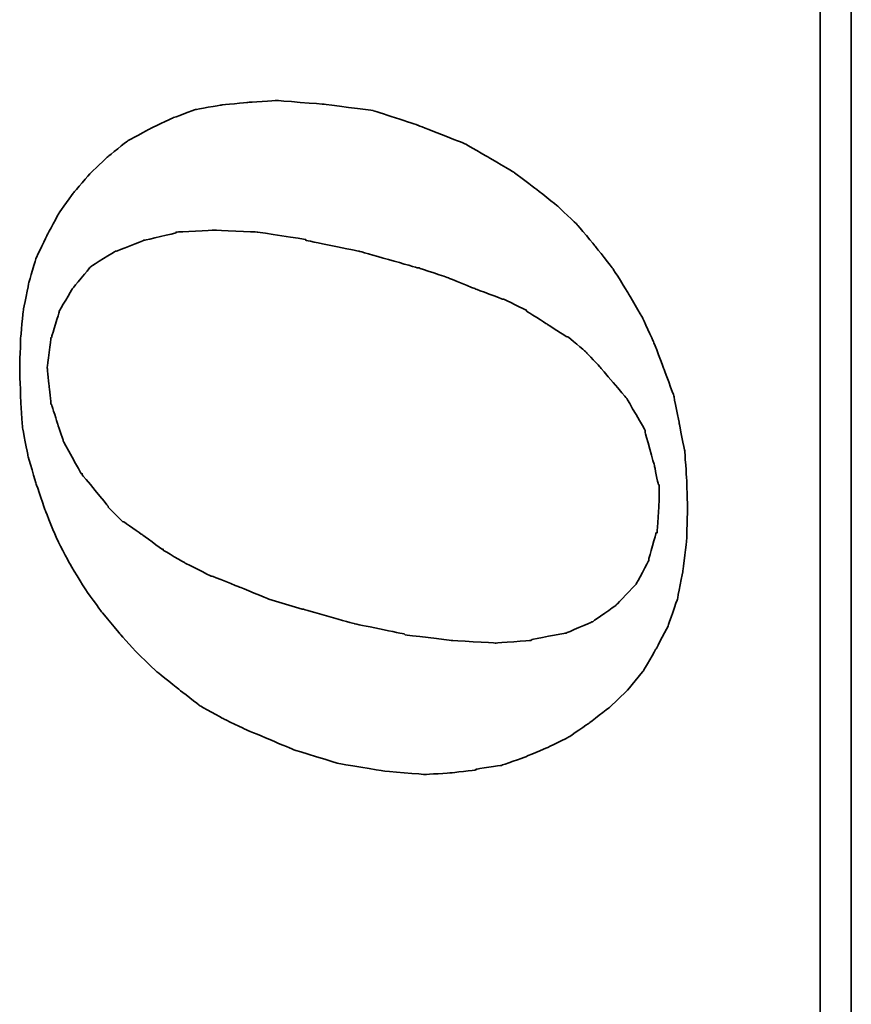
# Model space of a CAD drawing. Header units: millimetres. Extents: x 28 to 227, y 57 to 169.
# Tile 36 of 54: x 145.91 to 148.48, y 113.96 to 117. Entities that reach past the tile are written whole.
import ezdxf

# ---------------------------------------------------------------- set-up
doc = ezdxf.new("R2010")
doc.units = ezdxf.units.MM
doc.layers.add('DIM', color=4, linetype='CONTINUOUS')
doc.layers.add('layer 1', color=7, linetype='CONTINUOUS')

# ---------------------------------------------------------------- blocks, each defined once
blk = doc.blocks.new('TBI MOTION logo(完整正式版)')
at = {"layer": 'layer 1', "color": 22, "lineweight": 35}
for points, knots in [([(-11.34375, -6.98375), (-11.34375, -6.98375), (-10.91375, -7.43875), (-10.91375, -7.43875), (-10.91375, -7.43875), (-10.91375, -7.43875), (-10.38625, -7.87125), (-10.38625, -7.87125), (-10.38625, -7.87125), (-10.38625, -7.87125), (-9.81125, -8.20375), (-9.81125, -8.20375), (-9.81125, -8.20375), (-9.81125, -8.20375), (-9.21125, -8.51875), (-9.21125, -8.51875), (-9.21125, -8.51875), (-9.21125, -8.51875), (-8.51625, -8.75875), (-8.51625, -8.75875), (-8.51625, -8.75875), (-8.51625, -8.75875), (-7.77125, -8.90375), (-7.77125, -8.90375), (-7.77125, -8.90375), (-7.77125, -8.90375), (-6.97875, -8.99875), (-6.97875, -8.99875), (-6.97875, -8.99875), (-6.97875, -8.99875), (-6.14125, -9.02375), (-6.14125, -9.02375), (-6.14125, -9.02375), (-6.14125, -9.02375), (-5.37125, -8.99875), (-5.37125, -8.99875), (-5.37125, -8.99875), (-5.37125, -8.99875), (-4.65375, -8.94875), (-4.65375, -8.94875), (-4.65375, -8.94875), (-4.65375, -8.94875), (-3.93375, -8.80625), (-3.93375, -8.80625), (-3.93375, -8.80625), (-3.93375, -8.80625), (-3.21375, -8.66375), (-3.21375, -8.66375), (-3.21375, -8.66375), (-3.21375, -8.66375), (-2.49375, -8.39875), (-2.49375, -8.39875), (-2.49375, -8.39875), (-2.49375, -8.39875), (-1.79875, -8.13375), (-1.79875, -8.13375), (-1.79875, -8.13375), (-1.79875, -8.13375), (-1.17375, -7.84375), (-1.17375, -7.84375), (-1.17375, -7.84375), (-1.17375, -7.84375), (-0.52375, -7.46375), (-0.52375, -7.46375), (-0.52375, -7.46375), (-0.52375, -7.46375), (0.10124, -7.07875), (0.10124, -7.07875), (0.10124, -7.07875), (0.10124, -7.07875), (0.67625, -6.62375), (0.67625, -6.62375), (0.67625, -6.62375), (0.67625, -6.62375), (1.24874, -6.14375), (1.24874, -6.14375), (1.24874, -6.14375), (1.24874, -6.14375), (1.72874, -5.64125), (1.72874, -5.64125), (1.72874, -5.64125), (1.72874, -5.64125), (2.18624, -5.06375), (2.18624, -5.06375), (2.18624, -5.06375), (2.18624, -5.06375), (2.61625, -4.48874), (2.61625, -4.48874), (2.61625, -4.48874), (2.61625, -4.48874), (3.00125, -3.83874), (3.00125, -3.83874), (3.00125, -3.83874), (3.00125, -3.83874), (3.36124, -3.21374), (3.36124, -3.21374), (3.36124, -3.21374), (3.36124, -3.21374), (3.84374, -1.99125), (3.84374, -1.99125), (3.84374, -1.99125), (3.84374, -1.99125), (4.22625, -0.81875), (4.22625, -0.81875), (4.22625, -0.81875), (4.22625, -0.81875), (4.39125, 0.45624), (4.39125, 0.45624), (4.39125, 0.45624), (4.39125, 0.45624), (4.48874, 1.70124), (4.48874, 1.70124), (4.48874, 1.70124), (4.48874, 1.70124), (4.43874, 2.44625), (4.43874, 2.44625), (4.43874, 2.44625), (4.43874, 2.44625), (4.36874, 3.14125), (4.36874, 3.14125), (4.36874, 3.14125), (4.36874, 3.14125), (4.25125, 3.81125), (4.25125, 3.81125), (4.25125, 3.81125), (4.25125, 3.81125), (4.03124, 4.41125), (4.03124, 4.41125), (4.03124, 4.41125), (4.03124, 4.41125), (3.74374, 5.01125), (3.74374, 5.01125), (3.74374, 5.01125), (3.74374, 5.01125), (3.43124, 5.58875), (3.43124, 5.58875), (3.43124, 5.58875), (3.43124, 5.58875), (3.02625, 6.09125), (3.02625, 6.09125), (3.02625, 6.09125), (3.02625, 6.09125), (2.59374, 6.54875), (2.59374, 6.54875), (2.59374, 6.54875), (2.59374, 6.54875), (2.09124, 6.98125), (2.09124, 6.98125), (2.09124, 6.98125), (2.09124, 6.98125), (1.56124, 7.36625), (1.56124, 7.36625), (1.56124, 7.36625), (1.56124, 7.36625), (0.98624, 7.67625), (0.98624, 7.67625), (0.98624, 7.67625), (0.98624, 7.67625), (0.38624, 7.96375), (0.38624, 7.96375), (0.38624, 7.96375), (0.38624, 7.96375), (-0.25875, 8.15625), (-0.25875, 8.15625), (-0.25875, 8.15625), (-0.25875, 8.15625), (-0.98125, 8.30125), (-0.98125, 8.30125), (-0.98125, 8.30125), (-0.98125, 8.30125), (-1.70124, 8.37125), (-1.70124, 8.37125), (-1.70124, 8.37125), (-1.70124, 8.37125), (-2.49375, 8.39624), (-2.49375, 8.39624), (-2.49375, 8.39624), (-2.49375, 8.39624), (-3.28625, 8.37125), (-3.28625, 8.37125), (-3.28625, 8.37125), (-3.28625, 8.37125), (-4.05125, 8.32125), (-4.05125, 8.32125), (-4.05125, 8.32125), (-4.05125, 8.32125), (-4.77375, 8.18125), (-4.77375, 8.18125), (-4.77375, 8.18125), (-4.77375, 8.18125), (-5.51625, 7.96375), (-5.51625, 7.96375), (-5.51625, 7.96375), (-5.51625, 7.96375), (-6.21125, 7.72625), (-6.21125, 7.72625), (-6.21125, 7.72625), (-6.21125, 7.72625), (-6.92875, 7.43625), (-6.92875, 7.43625), (-6.92875, 7.43625), (-6.92875, 7.43625), (-7.57875, 7.10125), (-7.57875, 7.10125), (-7.57875, 7.10125), (-7.57875, 7.10125), (-8.24875, 6.69125), (-8.24875, 6.69125), (-8.24875, 6.69125), (-8.24875, 6.69125), (-8.84875, 6.26125), (-8.84875, 6.26125), (-8.84875, 6.26125), (-8.84875, 6.26125), (-9.42625, 5.78125), (-9.42625, 5.78125), (-9.42625, 5.78125), (-9.42625, 5.78125), (-9.95375, 5.30125), (-9.95375, 5.30125), (-9.95375, 5.30125), (-9.95375, 5.30125), (-10.43375, 4.79624), (-10.43375, 4.79624), (-10.43375, 4.79624), (-10.43375, 4.79624), (-10.88875, 4.22125), (-10.88875, 4.22125), (-10.88875, 4.22125), (-10.88875, 4.22125), (-11.29875, 3.69375), (-11.29875, 3.69375), (-11.29875, 3.69375), (-11.29875, 3.69375), (-11.63375, 3.09125), (-11.63375, 3.09125), (-11.63375, 3.09125), (-11.63375, 3.09125), (-11.91875, 2.49625), (-11.91875, 2.49625), (-11.91875, 2.49625), (-11.91875, 2.49625), (-12.44875, 1.24625), (-12.44875, 1.24625), (-12.44875, 1.24625), (-12.44875, 1.24625), (-12.80875, 0.06874), (-12.80875, 0.06874), (-12.80875, 0.06874), (-12.80875, 0.06874), (-12.99875, -1.07875), (-12.99875, -1.07875), (-12.99875, -1.07875), (-12.99875, -1.07875), (-13.09375, -2.18375), (-13.09375, -2.18375), (-13.09375, -2.18375), (-13.09375, -2.18375), (-13.04875, -2.85375), (-13.04875, -2.85375), (-13.04875, -2.85375), (-13.04875, -2.85375), (-12.97375, -3.50375), (-12.97375, -3.50375), (-12.97375, -3.50375), (-12.97375, -3.50375), (-12.95375, -3.50375), (-12.95375, -3.50375), (-12.95375, -3.50375), (-12.95375, -3.50375), (-12.85375, -4.17375), (-12.85375, -4.17375), (-12.85375, -4.17375), (-12.85375, -4.17375), (-12.63875, -4.77624), (-12.63875, -4.77624), (-12.63875, -4.77624), (-12.63875, -4.77624), (-12.39875, -5.35125), (-12.39875, -5.35125), (-12.39875, -5.35125), (-12.39875, -5.35125), (-12.11375, -5.92875), (-12.11375, -5.92875), (-12.11375, -5.92875), (-12.11375, -5.92875), (-11.75375, -6.45375), (-11.75375, -6.45375), (-11.75375, -6.45375), (-11.75375, -6.45375), (-11.34375, -6.98375), (-11.34375, -6.98375)], [0, 0, 0, 0, 0.01369863, 0.01369863, 0.01369863, 0.01369864, 0.02739726, 0.02739726, 0.02739726, 0.02739727, 0.04109589, 0.04109589, 0.04109589, 0.0410959, 0.05479452, 0.05479452, 0.05479452, 0.05479453, 0.06849315, 0.06849315, 0.06849315, 0.06849316, 0.08219178, 0.08219178, 0.08219178, 0.08219179, 0.09589041, 0.09589041, 0.09589041, 0.09589042, 0.10958904, 0.10958904, 0.10958904, 0.10958905, 0.12328767, 0.12328767, 0.12328767, 0.12328768, 0.1369863, 0.1369863, 0.1369863, 0.13698631, 0.15068493, 0.15068493, 0.15068493, 0.15068494, 0.16438356, 0.16438356, 0.16438356, 0.16438357, 0.17808219, 0.17808219, 0.17808219, 0.1780822, 0.19178082, 0.19178082, 0.19178082, 0.19178083, 0.20547945, 0.20547945, 0.20547945, 0.20547946, 0.21917808, 0.21917808, 0.21917808, 0.21917809, 0.23287671, 0.23287671, 0.23287671, 0.23287672, 0.24657534, 0.24657534, 0.24657534, 0.24657535, 0.26027397, 0.26027397, 0.26027397, 0.26027398, 0.2739726, 0.2739726, 0.2739726, 0.27397261, 0.28767123, 0.28767123, 0.28767123, 0.28767124, 0.30136986, 0.30136986, 0.30136986, 0.30136987, 0.31506849, 0.31506849, 0.31506849, 0.3150685, 0.32876712, 0.32876712, 0.32876712, 0.32876713, 0.34246575, 0.34246575, 0.34246575, 0.34246576, 0.35616438, 0.35616438, 0.35616438, 0.35616439, 0.36986301, 0.36986301, 0.36986301, 0.36986302, 0.38356164, 0.38356164, 0.38356164, 0.38356165, 0.39726027, 0.39726027, 0.39726027, 0.39726028, 0.4109589, 0.4109589, 0.4109589, 0.41095891, 0.42465753, 0.42465753, 0.42465753, 0.42465754, 0.43835616, 0.43835616, 0.43835616, 0.43835617, 0.45205479, 0.45205479, 0.45205479, 0.4520548, 0.46575342, 0.46575342, 0.46575342, 0.46575343, 0.47945205, 0.47945205, 0.47945205, 0.47945206, 0.49315068, 0.49315068, 0.49315068, 0.49315069, 0.50684932, 0.50684932, 0.50684932, 0.50684933, 0.52054795, 0.52054795, 0.52054795, 0.52054796, 0.53424658, 0.53424658, 0.53424658, 0.53424659, 0.54794521, 0.54794521, 0.54794521, 0.54794522, 0.56164384, 0.56164384, 0.56164384, 0.56164385, 0.57534247, 0.57534247, 0.57534247, 0.57534248, 0.5890411, 0.5890411, 0.5890411, 0.58904111, 0.60273973, 0.60273973, 0.60273973, 0.60273974, 0.61643836, 0.61643836, 0.61643836, 0.61643837, 0.63013699, 0.63013699, 0.63013699, 0.630137, 0.64383562, 0.64383562, 0.64383562, 0.64383563, 0.65753425, 0.65753425, 0.65753425, 0.65753426, 0.67123288, 0.67123288, 0.67123288, 0.67123289, 0.68493151, 0.68493151, 0.68493151, 0.68493152, 0.69863014, 0.69863014, 0.69863014, 0.69863015, 0.71232877, 0.71232877, 0.71232877, 0.71232878, 0.7260274, 0.7260274, 0.7260274, 0.72602741, 0.73972603, 0.73972603, 0.73972603, 0.73972604, 0.75342466, 0.75342466, 0.75342466, 0.75342467, 0.76712329, 0.76712329, 0.76712329, 0.7671233, 0.78082192, 0.78082192, 0.78082192, 0.78082193, 0.79452055, 0.79452055, 0.79452055, 0.79452056, 0.80821918, 0.80821918, 0.80821918, 0.80821919, 0.82191781, 0.82191781, 0.82191781, 0.82191782, 0.83561644, 0.83561644, 0.83561644, 0.83561645, 0.84931507, 0.84931507, 0.84931507, 0.84931508, 0.8630137, 0.8630137, 0.8630137, 0.86301371, 0.87671233, 0.87671233, 0.87671233, 0.87671234, 0.89041096, 0.89041096, 0.89041096, 0.89041097, 0.90410959, 0.90410959, 0.90410959, 0.9041096, 0.91780822, 0.91780822, 0.91780822, 0.91780823, 0.93150685, 0.93150685, 0.93150685, 0.93150686, 0.94520548, 0.94520548, 0.94520548, 0.94520549, 0.95890411, 0.95890411, 0.95890411, 0.95890412, 0.97260274, 0.97260274, 0.97260274, 0.97260275, 0.98630137, 0.98630137, 0.98630137, 0.98630138, 1, 1, 1, 1]), ([(-8.77875, 1.03124), (-8.77875, 1.03124), (-8.51625, 1.89625), (-8.51625, 1.89625), (-8.51625, 1.89625), (-8.51625, 1.89625), (-8.20375, 2.66375), (-8.20375, 2.66375), (-8.20375, 2.66375), (-8.20375, 2.66375), (-7.91625, 3.38125), (-7.91625, 3.38125), (-7.91625, 3.38125), (-7.91625, 3.38125), (-7.91625, 3.40624), (-7.91625, 3.40624), (-7.91625, 3.40624), (-7.91625, 3.40624), (-7.57875, 4.07624), (-7.57875, 4.07624), (-7.57875, 4.07624), (-7.57875, 4.07624), (-7.24375, 4.65125), (-7.24375, 4.65125), (-7.24375, 4.65125), (-7.24375, 4.65125), (-7.21875, 4.65125), (-7.21875, 4.65125), (-7.21875, 4.65125), (-7.21875, 4.65125), (-7.21875, 4.67624), (-7.21875, 4.67624), (-7.21875, 4.67624), (-7.21875, 4.67624), (-6.83625, 5.20375), (-6.83625, 5.20375), (-6.83625, 5.20375), (-6.83625, 5.20375), (-6.49875, 5.68625), (-6.49875, 5.68625), (-6.49875, 5.68625), (-6.49875, 5.68625), (-6.49875, 5.70625), (-6.49875, 5.70625), (-6.49875, 5.70625), (-6.49875, 5.70625), (-6.11625, 6.09125), (-6.11625, 6.09125), (-6.11625, 6.09125), (-6.11625, 6.09125), (-6.09125, 6.09125), (-6.09125, 6.09125), (-6.09125, 6.09125), (-6.09125, 6.09125), (-5.27375, 6.76625), (-5.27375, 6.76625), (-5.27375, 6.76625), (-5.27375, 6.76625), (-5.24875, 6.76625), (-5.24875, 6.76625), (-5.24875, 6.76625), (-5.24875, 6.76625), (-5.24875, 6.78625), (-5.24875, 6.78625), (-5.24875, 6.78625), (-5.24875, 6.78625), (-4.38875, 7.26624), (-4.38875, 7.26624), (-4.38875, 7.26624), (-4.38875, 7.26624), (-4.36125, 7.26624), (-4.36125, 7.26624), (-4.36125, 7.26624), (-4.36125, 7.26624), (-3.93375, 7.41125), (-3.93375, 7.41125), (-3.93375, 7.41125), (-3.93375, 7.41125), (-3.47375, 7.55625), (-3.47375, 7.55625), (-3.47375, 7.55625), (-3.47375, 7.55625), (-3.45375, 7.55625), (-3.45375, 7.55625), (-3.45375, 7.55625), (-3.45375, 7.55625), (-3.42875, 7.58124), (-3.42875, 7.58124), (-3.42875, 7.58124), (-3.42875, 7.58124), (-2.97375, 7.62625), (-2.97375, 7.62625), (-2.97375, 7.62625), (-2.97375, 7.62625), (-2.49375, 7.67625), (-2.49375, 7.67625), (-2.49375, 7.67625), (-2.49375, 7.67625), (-2.46875, 7.67625), (-2.46875, 7.67625), (-2.46875, 7.67625), (-2.46875, 7.67625), (-1.70124, 7.58124), (-1.70124, 7.58124), (-1.70124, 7.58124), (-1.70124, 7.58124), (-1.67875, 7.55625), (-1.67875, 7.55625), (-1.67875, 7.55625), (-1.67875, 7.55625), (-1.65375, 7.55625), (-1.65375, 7.55625), (-1.65375, 7.55625), (-1.65375, 7.55625), (-1.03125, 7.36625), (-1.03125, 7.36625), (-1.03125, 7.36625), (-1.03125, 7.36625), (-1.00625, 7.36625), (-1.00625, 7.36625), (-1.00625, 7.36625), (-1.00625, 7.36625), (-0.43124, 7.02624), (-0.43124, 7.02624), (-0.43124, 7.02624), (-0.43124, 7.02624), (-0.40625, 7.00624), (-0.40625, 7.00624), (-0.40625, 7.00624), (-0.40625, 7.00624), (0.12124, 6.57124), (0.12124, 6.57124), (0.12124, 6.57124), (0.12124, 6.57124), (0.14624, 6.54875), (0.14624, 6.54875), (0.14624, 6.54875), (0.14624, 6.54875), (0.17124, 6.52375), (0.17124, 6.52375), (0.17124, 6.52375), (0.17124, 6.52375), (0.55625, 5.89875), (0.55625, 5.89875), (0.55625, 5.89875), (0.55625, 5.89875), (0.55625, 5.87625), (0.55625, 5.87625), (0.55625, 5.87625), (0.55625, 5.87625), (0.84124, 5.15625), (0.84124, 5.15625), (0.84124, 5.15625), (0.84124, 5.15625), (0.84124, 5.13125), (0.84124, 5.13125), (0.84124, 5.13125), (0.84124, 5.13125), (1.03624, 4.31875), (1.03624, 4.31875), (1.03624, 4.31875), (1.03624, 4.31875), (1.05624, 4.31875), (1.05624, 4.31875), (1.05624, 4.31875), (1.05624, 4.31875), (1.05624, 4.29125), (1.05624, 4.29125), (1.05624, 4.29125), (1.05624, 4.29125), (1.10625, 3.33125), (1.10625, 3.33125), (1.10625, 3.33125), (1.10625, 3.33125), (1.10625, 3.30875), (1.10625, 3.30875), (1.10625, 3.30875), (1.10625, 3.30875), (1.05624, 2.20624), (1.05624, 2.20624), (1.05624, 2.20624), (1.05624, 2.20624), (1.05624, 2.18124), (1.05624, 2.18124), (1.05624, 2.18124), (1.05624, 2.18124), (0.86624, 0.93624), (0.86624, 0.93624), (0.86624, 0.93624), (0.86624, 0.93624), (0.84124, 0.93624), (0.84124, 0.93624), (0.84124, 0.93624), (0.84124, 0.93624), (0.55625, -0.45874), (0.55625, -0.45874), (0.55625, -0.45874), (0.55625, -0.45874), (0.12124, -1.99125), (0.12124, -1.99125), (0.12124, -1.99125), (0.12124, -1.99125), (0.12124, -2.01874), (0.12124, -2.01874), (0.12124, -2.01874), (0.12124, -2.01874), (-0.13874, -2.78375), (-0.13874, -2.78375), (-0.13874, -2.78375), (-0.13874, -2.78375), (-0.43124, -3.50375), (-0.43124, -3.50375), (-0.43124, -3.50375), (-0.43124, -3.50375), (-0.69375, -4.19875), (-0.69375, -4.19875), (-0.69375, -4.19875), (-0.69375, -4.19875), (-0.69375, -4.22375), (-0.69375, -4.22375), (-0.69375, -4.22375), (-0.69375, -4.22375), (-0.98125, -4.82374), (-0.98125, -4.82374), (-0.98125, -4.82374), (-0.98125, -4.82374), (-1.00625, -4.82374), (-1.00625, -4.82374), (-1.00625, -4.82374), (-1.00625, -4.82374), (-1.33875, -5.35125), (-1.33875, -5.35125), (-1.33875, -5.35125), (-1.33875, -5.35125), (-1.67875, -5.87875), (-1.67875, -5.87875), (-1.67875, -5.87875), (-1.67875, -5.87875), (-1.67875, -5.90375), (-1.67875, -5.90375), (-1.67875, -5.90375), (-1.67875, -5.90375), (-2.05875, -6.35875), (-2.05875, -6.35875), (-2.05875, -6.35875), (-2.05875, -6.35875), (-2.08375, -6.38375), (-2.08375, -6.38375), (-2.08375, -6.38375), (-2.08375, -6.38375), (-2.46875, -6.74375), (-2.46875, -6.74375), (-2.46875, -6.74375), (-2.46875, -6.74375), (-3.25875, -7.41625), (-3.25875, -7.41625), (-3.25875, -7.41625), (-3.25875, -7.41625), (-3.28625, -7.43875), (-3.28625, -7.43875), (-3.28625, -7.43875), (-3.28625, -7.43875), (-4.12375, -7.91875), (-4.12375, -7.91875), (-4.12375, -7.91875), (-4.12375, -7.91875), (-4.14875, -7.91875), (-4.14875, -7.91875), (-4.14875, -7.91875), (-4.14875, -7.91875), (-4.17125, -7.91875), (-4.17125, -7.91875), (-4.17125, -7.91875), (-4.17125, -7.91875), (-5.03375, -8.15875), (-5.03375, -8.15875), (-5.03375, -8.15875), (-5.03375, -8.15875), (-5.51625, -8.25625), (-5.51625, -8.25625), (-5.51625, -8.25625), (-5.51625, -8.25625), (-5.54125, -8.27875), (-5.54125, -8.27875), (-5.54125, -8.27875), (-5.54125, -8.27875), (-5.56375, -8.27875), (-5.56375, -8.27875), (-5.56375, -8.27875), (-5.56375, -8.27875), (-5.99625, -8.27875), (-5.99625, -8.27875), (-5.99625, -8.27875), (-5.99625, -8.27875), (-6.76375, -8.23125), (-6.76375, -8.23125), (-6.76375, -8.23125), (-6.76375, -8.23125), (-6.78875, -8.23125), (-6.78875, -8.23125), (-6.78875, -8.23125), (-6.78875, -8.23125), (-6.78875, -8.20375), (-6.78875, -8.20375), (-6.78875, -8.20375), (-6.78875, -8.20375), (-7.45875, -8.01375), (-7.45875, -8.01375), (-7.45875, -8.01375), (-7.45875, -8.01375), (-7.48375, -8.01375), (-7.48375, -8.01375), (-7.48375, -8.01375), (-7.48375, -8.01375), (-7.50875, -8.01375), (-7.50875, -8.01375), (-7.50875, -8.01375), (-7.50875, -8.01375), (-8.13125, -7.67875), (-8.13125, -7.67875), (-8.13125, -7.67875), (-8.13125, -7.67875), (-8.15625, -7.65375), (-8.15625, -7.65375), (-8.15625, -7.65375), (-8.15625, -7.65375), (-8.65875, -7.17375), (-8.65875, -7.17375), (-8.65875, -7.17375), (-8.65875, -7.17375), (-8.68375, -7.14875), (-8.68375, -7.14875), (-8.68375, -7.14875), (-8.68375, -7.14875), (-9.08875, -6.57375), (-9.08875, -6.57375), (-9.08875, -6.57375), (-9.08875, -6.57375), (-9.11375, -6.54875), (-9.11375, -6.54875), (-9.11375, -6.54875), (-9.11375, -6.54875), (-9.11375, -6.52875), (-9.11375, -6.52875), (-9.11375, -6.52875), (-9.11375, -6.52875), (-9.40375, -5.85375), (-9.40375, -5.85375), (-9.40375, -5.85375), (-9.40375, -5.85375), (-9.40375, -5.82875), (-9.40375, -5.82875), (-9.40375, -5.82875), (-9.40375, -5.82875), (-9.56875, -4.96875), (-9.56875, -4.96875), (-9.56875, -4.96875), (-9.56875, -4.96875), (-9.59375, -4.94375), (-9.59375, -4.94375), (-9.59375, -4.94375), (-9.59375, -4.94375), (-9.66375, -4.03375), (-9.66375, -4.03375), (-9.66375, -4.03375), (-9.66375, -4.03375), (-9.66375, -4.00875), (-9.66375, -4.00875), (-9.66375, -4.00875), (-9.66375, -4.00875), (-9.59375, -2.85375), (-9.59375, -2.85375), (-9.59375, -2.85375), (-9.59375, -2.85375), (-9.45125, -1.65875), (-9.45125, -1.65875), (-9.45125, -1.65875), (-9.45125, -1.65875), (-9.42625, -1.63375), (-9.42625, -1.63375), (-9.42625, -1.63375), (-9.42625, -1.63375), (-9.16125, -0.33875), (-9.16125, -0.33875), (-9.16125, -0.33875), (-9.16125, -0.33875), (-8.77875, 1.00624), (-8.77875, 1.00624), (-8.77875, 1.00624), (-8.77875, 1.00624), (-8.77875, 1.03124), (-8.77875, 1.03124)], [0, 0, 0, 0, 0.01020408, 0.01020408, 0.01020408, 0.01020409, 0.02040816, 0.02040816, 0.02040816, 0.02040817, 0.03061224, 0.03061224, 0.03061224, 0.03061225, 0.04081633, 0.04081633, 0.04081633, 0.04081634, 0.05102041, 0.05102041, 0.05102041, 0.05102042, 0.06122449, 0.06122449, 0.06122449, 0.0612245, 0.07142857, 0.07142857, 0.07142857, 0.07142858, 0.08163265, 0.08163265, 0.08163265, 0.08163266, 0.09183673, 0.09183673, 0.09183673, 0.09183674, 0.10204082, 0.10204082, 0.10204082, 0.10204083, 0.1122449, 0.1122449, 0.1122449, 0.11224491, 0.12244898, 0.12244898, 0.12244898, 0.12244899, 0.13265306, 0.13265306, 0.13265306, 0.13265307, 0.14285714, 0.14285714, 0.14285714, 0.14285715, 0.15306122, 0.15306122, 0.15306122, 0.15306123, 0.16326531, 0.16326531, 0.16326531, 0.16326532, 0.17346939, 0.17346939, 0.17346939, 0.1734694, 0.18367347, 0.18367347, 0.18367347, 0.18367348, 0.19387755, 0.19387755, 0.19387755, 0.19387756, 0.20408163, 0.20408163, 0.20408163, 0.20408164, 0.21428571, 0.21428571, 0.21428571, 0.21428572, 0.2244898, 0.2244898, 0.2244898, 0.22448981, 0.23469388, 0.23469388, 0.23469388, 0.23469389, 0.24489796, 0.24489796, 0.24489796, 0.24489797, 0.25510204, 0.25510204, 0.25510204, 0.25510205, 0.26530612, 0.26530612, 0.26530612, 0.26530613, 0.2755102, 0.2755102, 0.2755102, 0.27551021, 0.28571429, 0.28571429, 0.28571429, 0.2857143, 0.29591837, 0.29591837, 0.29591837, 0.29591838, 0.30612245, 0.30612245, 0.30612245, 0.30612246, 0.31632653, 0.31632653, 0.31632653, 0.31632654, 0.32653061, 0.32653061, 0.32653061, 0.32653062, 0.33673469, 0.33673469, 0.33673469, 0.3367347, 0.34693878, 0.34693878, 0.34693878, 0.34693879, 0.35714286, 0.35714286, 0.35714286, 0.35714287, 0.36734694, 0.36734694, 0.36734694, 0.36734695, 0.37755102, 0.37755102, 0.37755102, 0.37755103, 0.3877551, 0.3877551, 0.3877551, 0.38775511, 0.39795918, 0.39795918, 0.39795918, 0.39795919, 0.40816327, 0.40816327, 0.40816327, 0.40816328, 0.41836735, 0.41836735, 0.41836735, 0.41836736, 0.42857143, 0.42857143, 0.42857143, 0.42857144, 0.43877551, 0.43877551, 0.43877551, 0.43877552, 0.44897959, 0.44897959, 0.44897959, 0.4489796, 0.45918367, 0.45918367, 0.45918367, 0.45918368, 0.46938776, 0.46938776, 0.46938776, 0.46938777, 0.47959184, 0.47959184, 0.47959184, 0.47959185, 0.48979592, 0.48979592, 0.48979592, 0.48979593, 0.5, 0.5, 0.5, 0.50000001, 0.51020408, 0.51020408, 0.51020408, 0.51020409, 0.52040816, 0.52040816, 0.52040816, 0.52040817, 0.53061224, 0.53061224, 0.53061224, 0.53061225, 0.54081633, 0.54081633, 0.54081633, 0.54081634, 0.55102041, 0.55102041, 0.55102041, 0.55102042, 0.56122449, 0.56122449, 0.56122449, 0.5612245, 0.57142857, 0.57142857, 0.57142857, 0.57142858, 0.58163265, 0.58163265, 0.58163265, 0.58163266, 0.59183673, 0.59183673, 0.59183673, 0.59183674, 0.60204082, 0.60204082, 0.60204082, 0.60204083, 0.6122449, 0.6122449, 0.6122449, 0.61224491, 0.62244898, 0.62244898, 0.62244898, 0.62244899, 0.63265306, 0.63265306, 0.63265306, 0.63265307, 0.64285714, 0.64285714, 0.64285714, 0.64285715, 0.65306122, 0.65306122, 0.65306122, 0.65306123, 0.66326531, 0.66326531, 0.66326531, 0.66326532, 0.67346939, 0.67346939, 0.67346939, 0.6734694, 0.68367347, 0.68367347, 0.68367347, 0.68367348, 0.69387755, 0.69387755, 0.69387755, 0.69387756, 0.70408163, 0.70408163, 0.70408163, 0.70408164, 0.71428571, 0.71428571, 0.71428571, 0.71428572, 0.7244898, 0.7244898, 0.7244898, 0.72448981, 0.73469388, 0.73469388, 0.73469388, 0.73469389, 0.74489796, 0.74489796, 0.74489796, 0.74489797, 0.75510204, 0.75510204, 0.75510204, 0.75510205, 0.76530612, 0.76530612, 0.76530612, 0.76530613, 0.7755102, 0.7755102, 0.7755102, 0.77551021, 0.78571429, 0.78571429, 0.78571429, 0.7857143, 0.79591837, 0.79591837, 0.79591837, 0.79591838, 0.80612245, 0.80612245, 0.80612245, 0.80612246, 0.81632653, 0.81632653, 0.81632653, 0.81632654, 0.82653061, 0.82653061, 0.82653061, 0.82653062, 0.83673469, 0.83673469, 0.83673469, 0.8367347, 0.84693878, 0.84693878, 0.84693878, 0.84693879, 0.85714286, 0.85714286, 0.85714286, 0.85714287, 0.86734694, 0.86734694, 0.86734694, 0.86734695, 0.87755102, 0.87755102, 0.87755102, 0.87755103, 0.8877551, 0.8877551, 0.8877551, 0.88775511, 0.89795918, 0.89795918, 0.89795918, 0.89795919, 0.90816327, 0.90816327, 0.90816327, 0.90816328, 0.91836735, 0.91836735, 0.91836735, 0.91836736, 0.92857143, 0.92857143, 0.92857143, 0.92857144, 0.93877551, 0.93877551, 0.93877551, 0.93877552, 0.94897959, 0.94897959, 0.94897959, 0.9489796, 0.95918367, 0.95918367, 0.95918367, 0.95918368, 0.96938776, 0.96938776, 0.96938776, 0.96938777, 0.97959184, 0.97959184, 0.97959184, 0.97959185, 0.98979592, 0.98979592, 0.98979592, 0.98979593, 1, 1, 1, 1]), ([(75.90875, -9.47875), (75.90875, -9.47875), (75.90875, -12.28625), (75.90875, -12.28625), (75.90875, -12.28625), (75.90875, -12.28625), (75.90875, -12.47875), (75.90875, -12.47875), (75.90875, -12.47875), (75.90875, -12.47875), (75.71625, -12.47875), (75.71625, -12.47875), (75.71625, -12.47875), (75.71625, -12.47875), (-88.32875, -12.47875), (-88.32875, -12.47875), (-88.32875, -12.47875), (-88.32875, -12.47875), (-88.32875, -13.29375), (-88.32875, -13.29375), (-88.32875, -13.29375), (-88.32875, -13.29375), (82.89125, -13.29375), (82.89125, -13.29375), (82.89125, -13.29375), (82.89125, -13.29375), (75.90875, -9.47875), (75.90875, -9.47875)], [0, 0, 0, 0, 0.14285714, 0.14285714, 0.14285714, 0.14285715, 0.28571429, 0.28571429, 0.28571429, 0.2857143, 0.42857143, 0.42857143, 0.42857143, 0.42857144, 0.57142857, 0.57142857, 0.57142857, 0.57142858, 0.71428571, 0.71428571, 0.71428571, 0.71428572, 0.85714286, 0.85714286, 0.85714286, 0.85714287, 1, 1, 1, 1])]:
    blk.add_open_spline(points, degree=3, knots=knots, dxfattribs=at)

msp = doc.modelspace()

# ---------------------------------------------------------------- block references
at = {"layer": 'DIM', "color": 7, "xscale": 0.1185822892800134, "yscale": 0.1185822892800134, "zscale": 0.1185822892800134, "rotation": 90}
msp.add_blockref('TBI MOTION logo(完整正式版)', (146.9051, 116.2185), dxfattribs=at)

doc.saveas('drawing.dxf')
